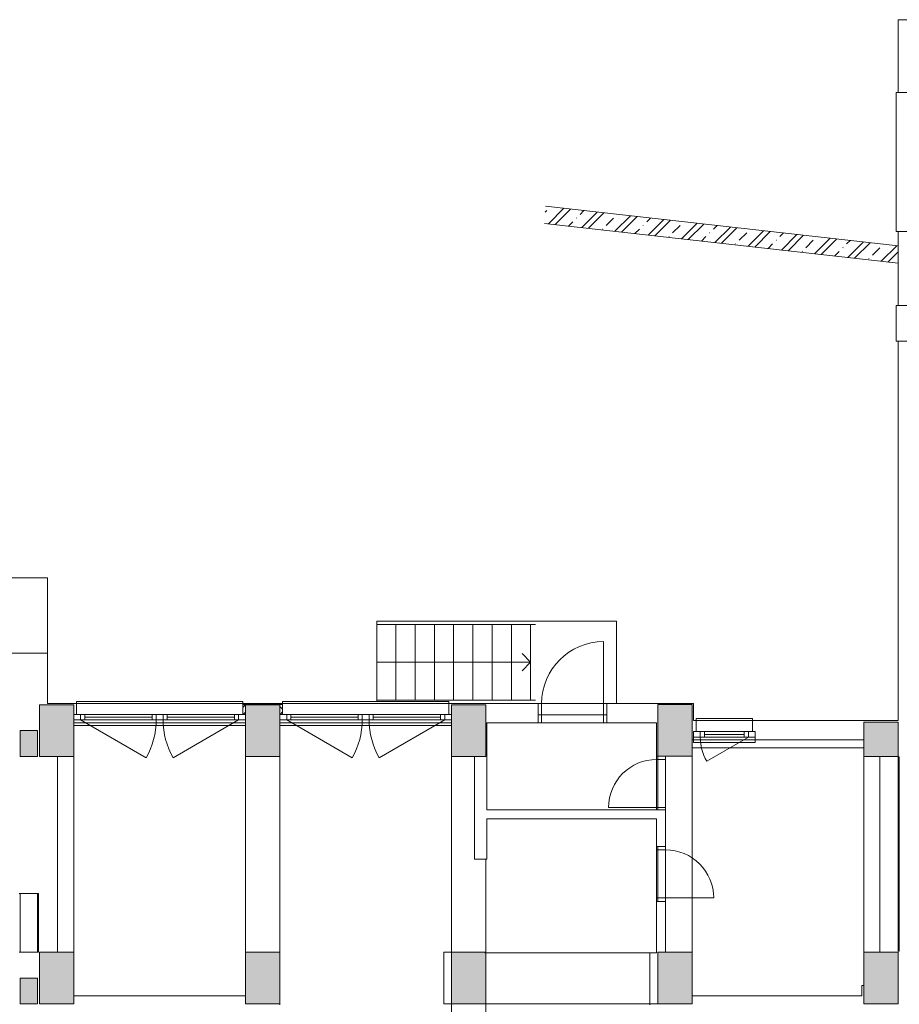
# Model space of a CAD drawing. Header units: inches. Extents: x -96941 to 10978768, y -673 to 1070890.
# Tile 19 of 256: x 37392 to 38353, y 52035 to 53109. Entities that reach past the tile are written whole.
import ezdxf
from ezdxf import colors
from ezdxf.entities.mleader import LeaderData, LeaderLine
from ezdxf.math import Vec2, Vec3

# ---------------------------------------------------------------- set-up
doc = ezdxf.new("R2010")
doc.units = ezdxf.units.IN
doc.layers.add('!_A_01_TENKÁ', color=8, linetype='Continuous', lineweight=13)
doc.layers.add('!_A_51_BÚRACIE PRÁCE', color=40, linetype='Continuous', lineweight=13, true_color=0xffbf00)
doc.styles.add('Iso CP', font='isocp.shx', dxfattribs={"width": 0.8})

msp = doc.modelspace()

# ---------------------------------------------------------------- hatches: boundary and pattern name
at = {"layer": '!_A_01_TENKÁ'}
h = msp.add_hatch(color=256, dxfattribs=at)
h.paths.add_polyline_path([(37863.838, 51495.296), (37901.338, 51495.296), (37901.338, 51551.546), (37863.838, 51551.546), (37863.838, 51512.263)])
h.paths.add_polyline_path([(38126.338, 51495.296), (38126.338, 51551.546), (38088.838, 51551.546), (38088.838, 51495.296)])
h.paths.add_polyline_path([(37638.838, 51495.296), (37676.338, 51495.296), (37676.338, 51551.546), (37638.838, 51551.546), (37638.838, 51512.263)])
h.paths.add_polyline_path([(38313.838, 51495.296), (38351.338, 51495.296), (38351.338, 51551.546), (38313.838, 51551.546), (38313.838, 51512.263)])
h.paths.add_polyline_path([(37451.338, 51495.296), (37451.338, 51551.546), (37413.838, 51551.546), (37413.838, 51495.296)])
h.paths.add_polyline_path([(37411.588, 51495.296), (37411.588, 51523.421), (37392.838, 51523.421), (37392.838, 51495.296)])
h.paths.add_polyline_path([(36421.588, 51495.296), (36421.588, 51523.421), (36376.588, 51523.421), (36376.588, 51495.296)])
h.paths.add_polyline_path([(35979.088, 51495.296), (36024.088, 51495.296), (36024.088, 51523.421), (35979.088, 51523.421), (35979.088, 51512.263)])
h.paths.add_polyline_path([(37150.963, 51765.296), (37199.713, 51765.296), (37199.713, 51793.421), (37150.963, 51793.421), (37150.963, 51772.135)])
h.paths.add_polyline_path([(36743.713, 51765.296), (36792.463, 51765.296), (36792.463, 51793.421), (36743.713, 51793.421)])
h.paths.add_polyline_path([(36559.963, 51765.296), (36608.713, 51765.296), (36608.713, 51793.421), (36559.963, 51793.421)])
h.paths.add_polyline_path([(37392.838, 51765.296), (37411.588, 51765.296), (37411.588, 51793.421), (37392.838, 51793.421)])
h.paths.add_polyline_path([(36424.963, 51765.296), (36424.963, 51793.421), (36376.213, 51793.421), (36376.213, 51765.296)])
h.paths.add_polyline_path([(35978.713, 51765.296), (36023.713, 51765.296), (36023.713, 51793.421), (35978.713, 51793.421), (35978.713, 51772.135)])
h.paths.add_polyline_path([(38351.338, 52035.296), (38351.338, 52091.546), (38313.838, 52091.546), (38313.838, 52035.296), (38346.454, 52035.296)])
h.paths.add_polyline_path([(37863.838, 52035.296), (37901.338, 52035.296), (37901.338, 52091.546), (37863.838, 52091.546)])
h.paths.add_polyline_path([(38126.338, 52035.296), (38126.338, 52091.546), (38088.838, 52091.546), (38088.838, 52035.296)])
h.paths.add_polyline_path([(37150.963, 52035.296), (37199.713, 52035.296), (37199.713, 52063.421), (37150.963, 52063.421)])
h.paths.add_polyline_path([(37394.994, 52035.296), (37411.588, 52035.296), (37411.588, 52063.421), (37392.838, 52063.421), (37392.838, 52035.296)])
h.paths.add_polyline_path([(36743.713, 52035.296), (36792.463, 52035.296), (36792.463, 52063.421), (36743.713, 52063.421)])
h.paths.add_polyline_path([(36579.458, 52035.296), (36608.713, 52035.296), (36608.713, 52063.421), (36559.963, 52063.421), (36559.963, 52035.296)])
h.paths.add_polyline_path([(37428.975, 52035.296), (37451.338, 52035.296), (37451.338, 52091.546), (37413.838, 52091.546), (37413.838, 52035.296)])
h.paths.add_polyline_path([(36376.213, 52035.296), (36424.963, 52035.296), (36424.963, 52063.421), (36376.213, 52063.421)])
h.paths.add_polyline_path([(37676.338, 52035.296), (37676.338, 52091.546), (37638.838, 52091.546), (37638.838, 52035.296)])
h.paths.add_polyline_path([(36024.088, 52035.296), (36024.088, 52063.421), (35979.088, 52063.421), (35979.088, 52035.296)])
h.paths.add_polyline_path([(38351.338, 52305.296), (38351.338, 52342.796), (38313.838, 52342.796), (38313.838, 52305.296), (38346.454, 52305.296)])
h.paths.add_polyline_path([(37863.838, 52305.296), (37901.338, 52305.296), (37901.338, 52361.546), (37863.838, 52361.546), (37863.838, 52343.854)])
h.paths.add_polyline_path([(37392.838, 52305.296), (37411.588, 52305.296), (37411.588, 52333.421), (37392.838, 52333.421)])
h.paths.add_polyline_path([(37676.338, 52305.296), (37676.338, 52361.546), (37638.838, 52361.546), (37638.838, 52305.296)])
h.paths.add_polyline_path([(37451.338, 52305.296), (37451.338, 52361.546), (37413.838, 52361.546), (37413.838, 52305.296)])
h.paths.add_polyline_path([(38126.338, 52305.671), (38126.338, 52361.921), (38088.838, 52361.921), (38088.838, 52305.671), (38108.589, 52305.671)])

# ---------------------------------------------------------------- linework, layer by layer
for p, q in [((39490.588, 53109.296), (38351.338, 53109.296)), ((38351.338, 53109.296), (38351.338, 53029.796)), ((38351.338, 53029.796), (38349.088, 53029.796)), ((38349.088, 53029.796), (38349.088, 52878.296)), ((38351.338, 53029.796), (38363.338, 53029.796)), ((37966.043, 52899.147), (37967.776, 52900.879)), ((38351.338, 52862.441), (37966.37, 52905.747)), ((37969.579, 52886.518), (37986.539, 52903.478)), ((37971.817, 52904.92), (37971.995, 52905.098)), ((37976.844, 52885.701), (37993.804, 52902.661)), ((38004.146, 52896.838), (38008.334, 52901.027)), ((38000.105, 52892.797), (38000.282, 52892.975)), ((38005.904, 52882.432), (38022.864, 52899.392)), ((38013.169, 52881.614), (38030.129, 52898.575)), ((38032.434, 52884.715), (38040.516, 52892.797)), ((38042.229, 52878.345), (38059.189, 52895.306)), ((38044.557, 52896.838), (38044.659, 52896.94)), ((38049.494, 52877.528), (38066.454, 52894.489)), ((38076.886, 52888.756), (38080.984, 52892.854)), ((38078.553, 52874.259), (38095.514, 52891.219)), ((38085.818, 52873.442), (38102.779, 52890.402)), ((37965.441, 52886.984), (38351.338, 52843.573)), ((37991.374, 52884.066), (37996.063, 52888.756)), ((38028.392, 52880.674), (38028.57, 52880.852)), ((38064.023, 52875.894), (38068.804, 52880.674)), ((38072.845, 52884.715), (38073.022, 52884.893)), ((38105.174, 52876.633), (38113.256, 52884.715)), ((38114.878, 52870.173), (38131.839, 52887.133)), ((38117.297, 52888.756), (38117.309, 52888.768)), ((38122.143, 52869.356), (38139.104, 52886.316)), ((38149.626, 52880.674), (38153.634, 52884.681)), ((38151.203, 52866.087), (38168.163, 52883.047)), ((38158.468, 52865.269), (38175.428, 52882.23)), ((38101.132, 52872.592), (38101.31, 52872.769)), ((38136.673, 52867.721), (38141.544, 52872.592)), ((38145.585, 52876.633), (38145.763, 52876.81)), ((38177.914, 52868.55), (38185.996, 52876.633)), ((38187.528, 52862), (38204.488, 52878.961)), ((38194.793, 52861.183), (38211.753, 52878.143)), ((38218.325, 52868.55), (38218.503, 52868.728)), ((38222.366, 52872.592), (38226.283, 52876.509)), ((38223.853, 52857.914), (38240.813, 52874.874)), ((38231.118, 52857.097), (38248.078, 52874.057)), ((38250.654, 52860.468), (38258.736, 52868.55)), ((38260.178, 52853.828), (38277.138, 52870.788)), ((38267.443, 52853.01), (38284.403, 52869.971)), ((38349.088, 52878.296), (38351.338, 52878.296)), ((38363.338, 52878.296), (38351.338, 52878.296)), ((38351.338, 52878.296), (38351.338, 52797.296)), ((38173.873, 52864.509), (38174.05, 52864.687)), ((38209.323, 52859.548), (38214.284, 52864.509)), ((38291.065, 52860.468), (38291.243, 52860.646)), ((38295.106, 52864.509), (38298.933, 52868.336)), ((38296.503, 52849.741), (38313.463, 52866.702)), ((38303.768, 52848.924), (38320.728, 52865.884)), ((38323.394, 52852.386), (38331.476, 52860.468)), ((38332.827, 52845.655), (38349.788, 52862.615)), ((38246.613, 52856.427), (38246.79, 52856.605)), ((38281.973, 52851.376), (38287.024, 52856.427)), ((38319.353, 52848.345), (38319.531, 52848.523)), ((38340.092, 52844.838), (38351.338, 52856.084)), ((38351.338, 52797.296), (38349.088, 52797.296)), ((38349.088, 52797.296), (38349.088, 52758.296)), ((38351.338, 52797.296), (38363.338, 52797.296)), ((38349.088, 52758.296), (38351.338, 52758.296)), ((38363.338, 52758.296), (38351.338, 52758.296)), ((38351.338, 52758.296), (38351.338, 52344.296)), ((37422.463, 52500.296), (37199.338, 52500.296)), ((37422.463, 52417.796), (37422.463, 52500.296)), ((37782.088, 52453.046), (37782.088, 52449.296)), ((37782.088, 52453.046), (37955.458, 52453.046)), ((38043.838, 52453.046), (37955.458, 52453.046)), ((38043.838, 52363.046), (38043.838, 52453.046)), ((37782.088, 52449.296), (37803.088, 52449.296)), ((37782.088, 52449.296), (37782.088, 52366.796)), ((37782.088, 52449.296), (37782.088, 52366.796)), ((37803.088, 52449.296), (37824.088, 52449.296)), ((37803.088, 52449.296), (37803.088, 52366.796)), ((37803.088, 52449.296), (37803.088, 52366.796)), ((37824.088, 52449.296), (37845.088, 52449.296)), ((37824.088, 52449.296), (37824.088, 52366.796)), ((37824.088, 52449.296), (37824.088, 52366.796)), ((37845.088, 52449.296), (37866.088, 52449.296)), ((37845.088, 52449.296), (37845.088, 52366.796)), ((37845.088, 52449.296), (37845.088, 52366.796)), ((37866.088, 52449.296), (37887.088, 52449.296)), ((37866.088, 52449.296), (37866.088, 52366.796)), ((37866.088, 52449.296), (37866.088, 52366.796)), ((37887.088, 52449.296), (37908.088, 52449.296)), ((37887.088, 52449.296), (37887.088, 52366.796)), ((37887.088, 52449.296), (37887.088, 52366.796)), ((37908.088, 52449.296), (37929.088, 52449.296)), ((37908.088, 52449.296), (37908.088, 52366.796)), ((37908.088, 52449.296), (37908.088, 52366.796)), ((37929.088, 52449.296), (37950.088, 52449.296)), ((37929.088, 52449.296), (37929.088, 52366.796)), ((37929.088, 52449.296), (37929.088, 52366.796)), ((37950.088, 52449.296), (37955.458, 52449.296)), ((37950.088, 52449.296), (37950.088, 52366.796)), ((37950.088, 52449.296), (37950.088, 52366.796)), ((38029.588, 52363.046), (38029.588, 52430.546)), ((37422.463, 52417.796), (37351.588, 52417.796)), ((37422.463, 52363.046), (37422.463, 52417.796)), ((37950.088, 52408.046), (37940.713, 52417.421)), ((37782.088, 52408.046), (37803.088, 52408.046)), ((37803.088, 52408.046), (37824.088, 52408.046)), ((37824.088, 52408.046), (37845.088, 52408.046)), ((37845.088, 52408.046), (37866.088, 52408.046)), ((37866.088, 52408.046), (37887.088, 52408.046)), ((37887.088, 52408.046), (37908.088, 52408.046)), ((37908.088, 52408.046), (37929.088, 52408.046)), ((37929.088, 52408.046), (37950.088, 52408.046)), ((37950.088, 52408.046), (37940.713, 52398.671)), ((37635.838, 52365.296), (37454.338, 52365.296)), ((37454.338, 52365.296), (37454.338, 52363.046)), ((37635.838, 52363.046), (37635.838, 52365.296)), ((37860.838, 52365.296), (37679.338, 52365.296)), ((37679.338, 52365.296), (37679.338, 52363.046)), ((37782.088, 52366.796), (37782.088, 52365.296)), ((37782.088, 52366.796), (37803.088, 52366.796)), ((37803.088, 52366.796), (37824.088, 52366.796)), ((37824.088, 52366.796), (37845.088, 52366.796)), ((37845.088, 52366.796), (37866.088, 52366.796)), ((37860.838, 52363.046), (37860.838, 52365.296)), ((37866.088, 52366.796), (37887.088, 52366.796)), ((37887.088, 52366.796), (37908.088, 52366.796)), ((37908.088, 52366.796), (37929.088, 52366.796)), ((37929.088, 52366.796), (37950.088, 52366.796)), ((37950.088, 52366.796), (37955.458, 52366.796)), ((37451.338, 52361.546), (37413.838, 52361.546)), ((37413.838, 52361.546), (37413.838, 52305.296)), ((37454.338, 52363.046), (37422.463, 52363.046)), ((37451.338, 52305.296), (37451.338, 52361.546)), ((37454.338, 52363.046), (37635.838, 52363.046)), ((37454.338, 52351.046), (37454.338, 52363.046)), ((37679.338, 52363.046), (37635.838, 52363.046)), ((37635.838, 52363.046), (37635.838, 52351.046)), ((37635.838, 52358.804), (37638.955, 52361.921)), ((37679.338, 52361.921), (37635.838, 52361.921)), ((37636.162, 52351.046), (37638.838, 52353.722)), ((37676.338, 52361.546), (37638.838, 52361.546)), ((37638.838, 52361.546), (37638.838, 52305.296)), ((37642.311, 52361.546), (37641.936, 52361.921)), ((37646.662, 52361.546), (37647.037, 52361.921)), ((37658.475, 52361.546), (37658.1, 52361.921)), ((37662.827, 52361.546), (37663.202, 52361.921)), ((37670.909, 52361.546), (37671.284, 52361.921)), ((37674.64, 52361.546), (37674.265, 52361.921)), ((37676.338, 52305.296), (37676.338, 52361.546)), ((37679.338, 52356.847), (37676.338, 52359.847)), ((37676.573, 52351.046), (37679.338, 52353.81)), ((37679.338, 52351.046), (37679.338, 52363.046)), ((37679.338, 52363.046), (37860.838, 52363.046)), ((37958.338, 52363.046), (37860.838, 52363.046)), ((37860.838, 52363.046), (37860.838, 52351.046)), ((37901.338, 52361.546), (37863.838, 52361.546)), ((37863.838, 52361.546), (37863.838, 52305.296)), ((37901.338, 52305.296), (37901.338, 52361.546)), ((37958.338, 52363.046), (38033.338, 52363.046)), ((37958.338, 52363.046), (37962.088, 52363.046)), ((37958.338, 52342.046), (37958.338, 52363.046)), ((38029.588, 52363.046), (37962.088, 52363.046)), ((37962.088, 52363.046), (37962.088, 52342.046)), ((38029.588, 52363.046), (38029.588, 52342.046)), ((38033.338, 52363.046), (38029.588, 52363.046)), ((38127.838, 52363.046), (38033.338, 52363.046)), ((38033.338, 52363.046), (38033.338, 52342.046)), ((38126.338, 52361.921), (38088.838, 52361.921)), ((38088.838, 52361.921), (38088.838, 52305.671)), ((38126.338, 52305.671), (38126.338, 52361.921)), ((38127.838, 52344.296), (38127.838, 52363.046)), ((37451.338, 52351.046), (37454.338, 52351.046)), ((37451.338, 52345.046), (37638.838, 52345.046)), ((37451.338, 52342.046), (37638.838, 52342.046)), ((37635.838, 52351.046), (37454.338, 52351.046)), ((37458.838, 52345.046), (37458.838, 52351.046)), ((37458.838, 52345.046), (37530.285, 52303.796)), ((37463.338, 52351.046), (37463.338, 52345.046)), ((37463.338, 52348.046), (37536.838, 52348.046)), ((37536.838, 52351.046), (37536.838, 52345.046)), ((37541.338, 52351.046), (37541.338, 52345.046)), ((37548.838, 52345.046), (37548.838, 52351.046)), ((37553.338, 52351.046), (37553.338, 52345.046)), ((37553.338, 52348.046), (37626.838, 52348.046)), ((37631.338, 52345.046), (37559.891, 52303.796)), ((37626.838, 52351.046), (37626.838, 52345.046)), ((37631.338, 52351.046), (37631.338, 52345.046)), ((37636.646, 52351.046), (37635.838, 52351.854)), ((37638.838, 52351.046), (37635.838, 52351.046)), ((37679.338, 52351.046), (37676.338, 52351.046)), ((37676.338, 52345.046), (37863.838, 52345.046)), ((37676.338, 52342.046), (37863.838, 52342.046)), ((37860.838, 52351.046), (37679.338, 52351.046)), ((37683.838, 52345.046), (37683.838, 52351.046)), ((37683.838, 52345.046), (37755.285, 52303.796)), ((37688.338, 52351.046), (37688.338, 52345.046)), ((37688.338, 52348.046), (37761.838, 52348.046)), ((37761.838, 52351.046), (37761.838, 52345.046)), ((37766.338, 52351.046), (37766.338, 52345.046)), ((37773.838, 52345.046), (37773.838, 52351.046)), ((37778.338, 52351.046), (37778.338, 52345.046)), ((37778.338, 52348.046), (37851.838, 52348.046)), ((37856.338, 52345.046), (37784.891, 52303.796)), ((37851.838, 52351.046), (37851.838, 52345.046)), ((37856.338, 52351.046), (37856.338, 52345.046)), ((37860.838, 52351.046), (37863.838, 52351.046)), ((37902.463, 52246.796), (37902.463, 52342.046)), ((37902.463, 52342.046), (37958.338, 52342.046)), ((38033.338, 52350.671), (37958.338, 52350.671)), ((37962.088, 52342.046), (37958.338, 52342.046)), ((38033.338, 52342.046), (37958.338, 52342.046)), ((38029.588, 52342.046), (37962.088, 52342.046)), ((38029.588, 52342.046), (38033.338, 52342.046)), ((38033.338, 52342.046), (38087.713, 52342.046)), ((38087.713, 52342.046), (38087.713, 52305.671)), ((38130.838, 52344.296), (38127.838, 52344.296)), ((38192.338, 52346.546), (38130.838, 52346.546)), ((38130.838, 52346.546), (38130.838, 52344.296)), ((38130.838, 52344.296), (38192.338, 52344.296)), ((38130.838, 52332.296), (38130.838, 52344.296)), ((38192.338, 52344.296), (38192.338, 52346.546)), ((38351.338, 52344.296), (38192.338, 52344.296)), ((38192.338, 52344.296), (38192.338, 52332.296)), ((38351.338, 52342.796), (38313.838, 52342.796)), ((38313.838, 52342.796), (38313.838, 52305.296)), ((38351.338, 52305.296), (38351.338, 52342.796)), ((37411.588, 52333.421), (37392.838, 52333.421)), ((37392.838, 52333.421), (37392.838, 52305.296)), ((37411.588, 52305.296), (37411.588, 52333.421)), ((37451.338, 52339.046), (37638.838, 52339.046)), ((37676.338, 52339.046), (37863.838, 52339.046)), ((38127.838, 52323.296), (38127.838, 52332.296)), ((38127.838, 52332.296), (38130.838, 52332.296)), ((38192.338, 52332.296), (38130.838, 52332.296)), ((38135.338, 52326.296), (38135.338, 52332.296)), ((38139.838, 52332.296), (38139.838, 52326.296)), ((38183.338, 52332.296), (38183.338, 52326.296)), ((38187.838, 52332.296), (38187.838, 52326.296)), ((38192.338, 52332.296), (38195.338, 52332.296)), ((38195.338, 52332.296), (38195.338, 52323.296)), ((38126.338, 52323.296), (38127.838, 52323.296)), ((38127.838, 52326.296), (38195.338, 52326.296)), ((38127.838, 52323.296), (38195.338, 52323.296)), ((38127.838, 52323.296), (38127.838, 52320.296)), ((38139.838, 52329.296), (38183.338, 52329.296)), ((38187.838, 52326.296), (38142.372, 52300.046)), ((38195.338, 52320.296), (38195.338, 52323.296)), ((38195.338, 52323.296), (38313.838, 52323.296)), ((38313.838, 52314.671), (38126.338, 52314.671)), ((38127.838, 52320.296), (38195.338, 52320.296)), ((37392.838, 52305.296), (37411.588, 52305.296)), ((37413.838, 52305.296), (37451.338, 52305.296)), ((37433.713, 52091.546), (37433.713, 52305.296)), ((37451.338, 52305.296), (37451.338, 52091.546)), ((37638.838, 52305.296), (37638.838, 52091.546)), ((37638.838, 52305.296), (37676.338, 52305.296)), ((37676.338, 52305.296), (37676.338, 52091.546)), ((37863.838, 52305.296), (37863.838, 52091.546)), ((37863.838, 52305.296), (37901.338, 52305.296)), ((37888.963, 52305.296), (37888.963, 52193.171)), ((38087.713, 52305.671), (38087.713, 52301.921)), ((38087.713, 52305.671), (38088.838, 52305.671)), ((38087.713, 52249.421), (38087.713, 52301.921)), ((38087.713, 52301.921), (38097.463, 52301.921)), ((38088.838, 52305.671), (38126.338, 52305.671)), ((38088.838, 52305.296), (38088.838, 52246.796)), ((38097.463, 52301.921), (38097.463, 52305.671)), ((38097.463, 52249.421), (38097.463, 52301.921)), ((38126.338, 52305.296), (38126.338, 52091.546)), ((38313.838, 52305.296), (38313.838, 52091.546)), ((38313.838, 52305.296), (38351.338, 52305.296)), ((38331.463, 52305.296), (38331.463, 52091.546)), ((38351.338, 52304.749), (38352.463, 52304.749)), ((38351.338, 52092.868), (38351.338, 52304.749)), ((38352.463, 52304.749), (38352.463, 52092.868)), ((38097.463, 52246.796), (37902.463, 52246.796)), ((38087.713, 52249.421), (38035.213, 52249.421)), ((38087.713, 52249.421), (38097.463, 52249.421)), ((38087.713, 52246.796), (38087.713, 52249.421)), ((38097.463, 52249.421), (38097.463, 52246.796)), ((38097.463, 52207.046), (38097.463, 52246.796)), ((37902.463, 52193.171), (37902.463, 52237.046)), ((37902.463, 52237.046), (38087.713, 52237.046)), ((38087.713, 52237.046), (38087.713, 52207.046)), ((38087.713, 52203.296), (38087.713, 52207.046)), ((38087.713, 52207.046), (38097.463, 52207.046)), ((38087.713, 52150.796), (38087.713, 52203.296)), ((38097.463, 52203.296), (38087.713, 52203.296)), ((38088.838, 52207.046), (38088.838, 52147.046)), ((38097.463, 52207.046), (38097.463, 52203.296)), ((38097.463, 52150.796), (38097.463, 52203.296)), ((37888.963, 52193.171), (37902.463, 52193.171)), ((37901.338, 52193.171), (37901.338, 52091.546)), ((37391.713, 52155.671), (37412.713, 52155.671)), ((37392.838, 52155.671), (37392.838, 52091.546)), ((37392.838, 52155.671), (37392.838, 52091.546)), ((37411.588, 52155.671), (37411.588, 52091.546)), ((37412.713, 52155.671), (37412.713, 52091.546)), ((38087.713, 52150.796), (38087.713, 52147.046)), ((38097.463, 52150.796), (38087.713, 52150.796)), ((38097.463, 52150.796), (38149.963, 52150.796)), ((38097.463, 52147.046), (38097.463, 52150.796)), ((38097.463, 52147.046), (38087.713, 52147.046)), ((38087.713, 52147.046), (38087.713, 52090.796)), ((38097.463, 52091.546), (38097.463, 52147.046)), ((37412.713, 52091.546), (37391.713, 52091.546)), ((37451.338, 52091.546), (37413.838, 52091.546)), ((37413.838, 52091.546), (37413.838, 52035.296)), ((37451.338, 52035.296), (37451.338, 52091.546)), ((37676.338, 52091.546), (37638.838, 52091.546)), ((37638.838, 52091.546), (37638.838, 52035.296)), ((37676.338, 52035.296), (37676.338, 52091.546)), ((37863.838, 52091.546), (37855.213, 52091.546)), ((37855.213, 52091.546), (37855.213, 52035.296)), ((37901.338, 52091.546), (37863.838, 52091.546)), ((37863.838, 52091.546), (37863.838, 52035.296)), ((38080.213, 52090.796), (37900.213, 52090.796)), ((37901.338, 52035.296), (37901.338, 52091.546)), ((38080.213, 52090.796), (38080.213, 52034.171)), ((38087.713, 52090.796), (38080.213, 52090.796)), ((38126.338, 52091.546), (38088.838, 52091.546)), ((38088.838, 52091.546), (38088.838, 52035.296)), ((38126.338, 52035.296), (38126.338, 52091.546)), ((38351.338, 52091.546), (38313.838, 52091.546)), ((38313.838, 52091.546), (38313.838, 52035.296)), ((38352.463, 52092.868), (38351.338, 52092.868)), ((38351.338, 52035.296), (38351.338, 52091.546)), ((37411.588, 52063.421), (37392.838, 52063.421)), ((37392.838, 52063.421), (37392.838, 52035.296)), ((37411.588, 52035.296), (37411.588, 52063.421)), ((38313.838, 52055.171), (38311.588, 52055.171)), ((38311.588, 52055.171), (38311.588, 52043.921)), ((37638.838, 52043.921), (37451.338, 52043.921)), ((38311.588, 52043.921), (38126.338, 52043.921)), ((37392.838, 52035.296), (37411.588, 52035.296)), ((37413.838, 52035.296), (37451.338, 52035.296)), ((37638.838, 52035.296), (37676.338, 52035.296)), ((37676.338, 52034.171), (37676.338, 52035.296)), ((37855.213, 52035.296), (37863.838, 52035.296)), ((37863.838, 52035.296), (37863.838, 51923.921)), ((37863.838, 52035.296), (37901.338, 52035.296)), ((37901.338, 52035.296), (37901.338, 51923.921)), ((37901.338, 52035.296), (38088.838, 52035.296)), ((38088.838, 52035.296), (38126.338, 52035.296)), ((38313.838, 52035.296), (38351.338, 52035.296))]:
    msp.add_line(p, q, dxfattribs=at)
for centre, radius, start, end in [((38029.588, 52363.046), 67.5, 90, 180), ((37458.838, 52345.046), 82.5, 330, 0), ((37631.338, 52345.046), 82.5, 180, 210), ((37683.838, 52345.046), 82.5, 330, 0), ((37856.338, 52345.046), 82.5, 180, 210), ((38187.838, 52326.296), 52.5, 180, 210), ((38087.713, 52249.421), 52.5, 90, 180), ((38097.463, 52150.796), 52.5, 0, 90)]:
    msp.add_arc(centre, radius, start, end, dxfattribs=at)

# ---------------------------------------------------------------- leaders
at = {"layer": '!_A_51_BÚRACIE PRÁCE'}
ml = msp.add_multileader_mtext('Standard', dxfattribs=at)
ml.set_content('vybúrať drážku pre preklad dl. 1,25 m  ', color=256, style='Iso CP')
ml.set_leader_properties(color=256, linetype='ByLayer', lineweight=-1)
ml.build(insert=Vec2(0, 0))
ml.multileader.update_dxf_attribs({"text_left_attachment_type": 2, "text_right_attachment_type": 2, "dogleg_length": 2, "arrow_head_size": 125, "scale": 50})
ctx = ml.context
ctx.base_point, ctx.scale, ctx.char_height, ctx.arrow_head_size, ctx.landing_gap_size, ctx.plane_origin = Vec3(27721.127, 52148.014), 50, 125, 125, 50, Vec3(27926.683, 51482.544)
ctx.left_attachment, ctx.right_attachment = 2, 2
notes = []
notes.append((ctx, [(1, (1, 1, 0), (27621.127, 52148.014), (1, 0), 100, [(0, [(27331.754, 51849.283)], 0, [])])]))
ctx.mtext.insert, ctx.mtext.width, ctx.mtext.flow_direction = Vec3(27771.127, 52333.443), 1228.6423, 5
for ctx, leaders in notes:
    for number, flags, end, landing, length, lines in leaders:
        leader = LeaderData()
        leader.index, (leader.has_last_leader_line, leader.has_dogleg_vector, leader.attachment_direction) = number, flags
        leader.last_leader_point, leader.dogleg_vector, leader.dogleg_length = Vec3(end), Vec3(landing), length
        for number, points, colour, breaks in lines:
            line = LeaderLine()
            line.index, line.vertices, line.color, line.breaks = number, Vec3.list(points), colors.encode_raw_color(colour), breaks
            leader.lines.append(line)
        ctx.leaders.append(leader)

doc.saveas('drawing.dxf')
